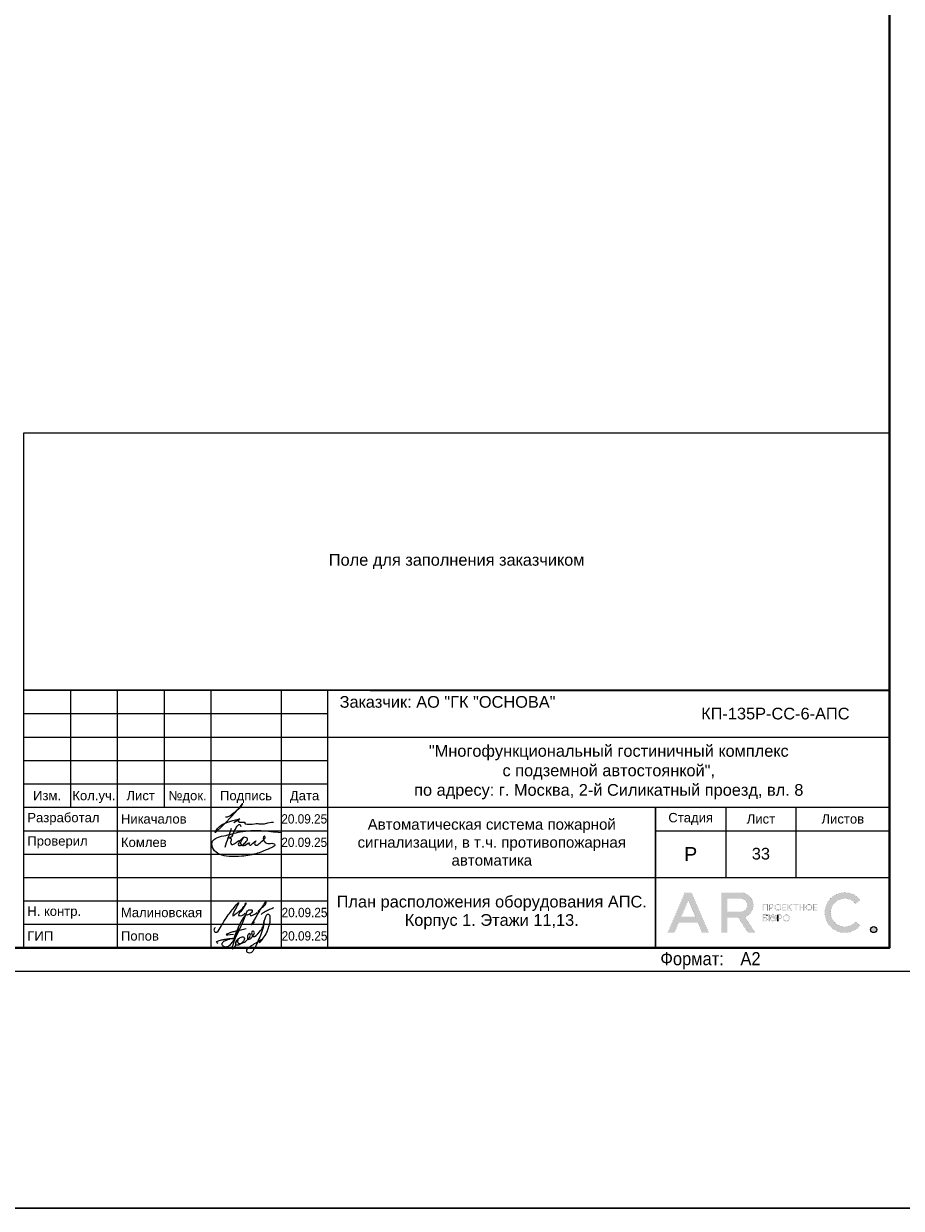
# Model space of a CAD drawing. Header units: millimetres. Extents: x 303602 to 13248484, y -10200551 to -26241.
# Tile 24 of 51: x 669867 to 688617, y -104490 to -79179. Entities that reach past the tile are written whole.
import ezdxf
from ezdxf.enums import TextEntityAlignment as Align

# ---------------------------------------------------------------- set-up
doc = ezdxf.new("R2010")
doc.units = ezdxf.units.MM
doc.layers.get('Defpoints').update_dxf_attribs({"color": 252})
for name, color, linetype, lineweight in [('DB CP Оформление', 7, 'Continuous', 25), ('RC-Извещатели_пожарные', 1, 'Continuous', 30), ('Z-000-P_SCHED', 7, 'Continuous', 20), ('Охрана входов', 252, 'Continuous', 30), ('Рамка', 7, 'Continuous', 18)]:
    doc.layers.add(name, color=color, linetype=linetype, lineweight=lineweight)
doc.layers.add('DB CP Подписи', color=7, linetype='Continuous', lineweight=25, true_color=0x0a45f5)
doc.layers.add('формат', color=250, linetype='Continuous')
doc.styles.add('Arial', font='arial.ttf', dxfattribs={"width": 0.9, "height": 699.9999999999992})
doc.styles.add('CP.Text', font='arial.ttf')
doc.styles.add('CP.Text дата', font='arial.ttf', dxfattribs={"width": 0.9})

# ---------------------------------------------------------------- blocks, each defined once
blk = doc.blocks.new('*U39')
at = {"color": 0, "lineweight": 0}
blk.add_lwpolyline([(-594, 4.393872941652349e-15), (6.661338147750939e-14, 6.661338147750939e-14), (3.331937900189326e-14, 420.0000000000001), (-594.0000000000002, 420.0000000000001)], close=True, dxfattribs=at)
at = {"lineweight": 40}
blk.add_lwpolyline([(-574, 5.000000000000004), (-4.999999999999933, 5.000000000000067), (-4.999999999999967, 415.0000000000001), (-574.0000000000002, 415.0000000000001)], close=True, dxfattribs=at)
at = {"style": 'Arial', "width": 0.9}
blk.add_text('Формат:', height=2.8, dxfattribs=at).set_placement((-53.97311837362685, 1.250000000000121))
at = {"style": 'Arial', "width": 0.9, "flags": 8}
blk.add_attdef('FORMAT', (-36.87188609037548, 1.257088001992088), '', height=2.8, dxfattribs=at)
blk = doc.blocks.new('Попов')
at = {"layer": 'DB CP Подписи', "color": 160, "true_color": 0x0a45f5}
for points in [[(7.394956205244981, 7.032094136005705), (4.284556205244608, 0.8400941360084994), (3.982156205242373, 0.4944941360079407), (3.665356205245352, 0.2583778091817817), (3.190156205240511, 0.09837780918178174), (2.801356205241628, 0.2064941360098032), (2.509696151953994, 0.451294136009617), (2.383756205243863, 0.7680941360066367), (2.429696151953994, 0.9984941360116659), (2.62855620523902, 1.243294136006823), (3.319756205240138, 1.603294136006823), (3.895756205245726, 1.848094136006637), (4.370956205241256, 1.992094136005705), (4.918156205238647, 1.992094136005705)], [(5.979696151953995, 4.069175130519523), (4.859696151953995, -0.1216221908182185), (5.311356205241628, 0.624094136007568), (5.311356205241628, 0.8688941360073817), (5.624396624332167, 1.697142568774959), (6.247356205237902, 2.150494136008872), (6.650556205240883, 2.323294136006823), (6.909756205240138, 2.323294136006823), (7.125756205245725, 2.150494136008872), (7.125756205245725, 1.747294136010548), (6.82335620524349, 1.243294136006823), (6.333756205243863, 0.7968941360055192), (5.714556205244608, 0.5088941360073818), (5.412156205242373, 0.5952941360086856), (5.49855620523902, 1.286494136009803), (5.817585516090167, 1.879286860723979), (5.714556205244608, 1.286494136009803), (5.829756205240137, 0.9552941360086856), (6.146556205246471, 0.8832941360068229), (6.794556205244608, 1.012894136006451), (7.528956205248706, 1.459294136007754), (8.119356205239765, 2.064094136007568), (8.407356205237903, 2.510494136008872), (8.407356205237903, 2.899294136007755), (8.320956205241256, 3.028894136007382), (8.090556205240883, 2.956894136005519), (7.816956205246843, 2.366494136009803), (7.816956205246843, 1.963294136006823), (7.989756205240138, 1.776094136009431), (8.364156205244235, 1.891294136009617), (8.82495620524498, 2.323294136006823), (9.055356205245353, 2.697694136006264), (9.271356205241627, 3.302494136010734), (9.012156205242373, 3.561694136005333), (8.882556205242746, 3.561694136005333), (8.709696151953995, 3.3600941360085), (8.709696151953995, 2.978377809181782), (9.039696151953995, 2.408377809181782), (10.349696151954, 3.378377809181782), (11.11969615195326, 4.410259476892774), (11.27818451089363, 5.133235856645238), (11.35539592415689, 5.654323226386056), (11.38831620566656, 5.819447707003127), (11.35539592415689, 5.654323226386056)], [(7.394956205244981, 7.032094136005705), (6.962956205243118, 6.427294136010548), (4.918156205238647, 1.992094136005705)], [(8.094156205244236, 0.03369413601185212), (8.828556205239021, 0.5520941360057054), (9.980556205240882, 1.272094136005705), (10.85895620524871, 1.761694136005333), (10.41255620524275, 1.084894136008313), (11.57895620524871, 2.611294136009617), (12.16935620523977, 3.84969413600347), (12.471756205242, 4.713694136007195), (12.629696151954, 5.419294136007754), (12.689696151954, 6.2400941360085), (12.54375620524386, 6.945694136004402), (12.34215620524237, 7.075294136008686), (12.03975620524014, 7.075294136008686), (11.64969615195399, 6.6000941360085), (11.379696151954, 5.779294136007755), (11.21895620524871, 4.728094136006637), (10.72935620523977, 3.014494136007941), (9.418956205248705, 0.0336941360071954)], [(3.521356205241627, 2.971294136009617), (3.294445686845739, 2.859738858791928), (4.789696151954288, 2.859738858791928)], [(3.521356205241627, 2.971294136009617), (4.126156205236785, 3.244894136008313), (4.932556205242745, 3.475294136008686), (6.444556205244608, 3.835294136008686), (7.495756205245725, 4.080094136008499)], [(1.534156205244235, 0.8688941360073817), (1.303756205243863, 1.041694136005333), (1.217356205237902, 1.214494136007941), (1.447756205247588, 1.416094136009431), (2.038156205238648, 1.603294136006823), (2.815756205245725, 1.761694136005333), (3.506956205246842, 1.876894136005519), (4.357209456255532, 1.989153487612), (4.918156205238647, 1.992094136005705)]]:
    blk.add_spline(points, degree=3, dxfattribs=at)
at = {"layer": 'DB CP Подписи'}
blk.add_spline([(8.094156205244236, 0.03369413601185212), (7.791756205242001, -0.2544480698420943), (7.618956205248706, -0.4847058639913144), (7.618956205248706, -0.8015058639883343), (7.950156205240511, -1.060705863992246), (8.569356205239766, -1.060705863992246), (8.943756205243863, -0.7583058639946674), (9.116556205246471, -0.4991058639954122), (9.418956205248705, 0.0336941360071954)], degree=3, dxfattribs=at)
blk = doc.blocks.new('A$Cf51998ab')
at = {"layer": 'DB CP Подписи'}
for points in [[(2.024743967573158, 7.175397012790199), (0.02474396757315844, 3.175397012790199), (2.524743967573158, 0.1753970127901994), (9.524743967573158, 6.675397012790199), (17.02474396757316, 19.1753970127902), (23.52474396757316, 28.6753970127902), (29.02474396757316, 35.6753970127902), (35.52474396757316, 43.6753970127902), (36.52474396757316, 44.6753970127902), (30.02474396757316, 30.6753970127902), (28.52474396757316, 26.1753970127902), (28.52474396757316, 25.1753970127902), (31.52474396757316, 26.6753970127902), (36.02474396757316, 30.1753970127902), (43.52474396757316, 36.1753970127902), (45.52474396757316, 39.1753970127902), (47.52474396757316, 42.6753970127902), (47.52474396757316, 43.1753970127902), (48.02474396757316, 44.1753970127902), (40.52474396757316, 31.1753970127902), (37.52474396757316, 25.6753970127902), (40.52474396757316, 25.1753970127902), (47.02474396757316, 28.6753970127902), (47.52474396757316, 29.1753970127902)], [(66.52474396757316, 31.6753970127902), (75.02474396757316, 39.1753970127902), (79.02474396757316, 43.6753970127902), (79.52474396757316, 46.6753970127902), (75.02474396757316, 41.6753970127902), (69.02474396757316, 32.6753970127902), (61.02474396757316, 18.6753970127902), (57.02474396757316, 11.6753970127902), (61.52474396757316, 15.6753970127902)], [(71.80259313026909, 27.23596012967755), (75.18207571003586, 30.02247973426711), (81.43411698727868, 33.40007838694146), (87.77064376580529, 36.27103771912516), (91.06563812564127, 37.45319772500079)], [(57.52474396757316, 34.1753970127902), (54.52474396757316, 34.1753970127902), (50.02474396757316, 31.1753970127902), (49.52474396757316, 26.1753970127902), (54.02474396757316, 27.6753970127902), (56.02474396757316, 29.1753970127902), (58.02474396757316, 33.1753970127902), (57.52474396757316, 34.1753970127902)], [(59.02474396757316, 30.6753970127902), (55.49455854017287, 28.71229258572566), (55.52474396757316, 25.6753970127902), (57.52474396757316, 25.6753970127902), (62.02474396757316, 27.6753970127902), (65.02474396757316, 29.6753970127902), (65.52474396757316, 30.1753970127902)]]:
    blk.add_spline(points, degree=3, dxfattribs=at)
blk = doc.blocks.new('Лого')
at = {"layer": 'DB CP Оформление'}
h = blk.add_hatch(color=0, dxfattribs=at)
edge = h.paths.add_edge_path()
edge.add_line((-3.149615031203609, 491.8564630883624), (-2.145539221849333, 491.0307320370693))
edge.add_arc((-5.466713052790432, 493.7619962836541), 4.300000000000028, 39.43316774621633, 320.5668322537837, ccw=False)
edge.add_line((-2.145539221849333, 496.4932605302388), (-3.149615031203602, 495.6675294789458))
edge.add_arc((-5.466713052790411, 493.7619962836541), 3.000000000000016, 39.43316774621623, 320.5668322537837)
edge = h.paths.add_edge_path()
edge.add_arc((0.7039796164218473, 490.1453402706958), 0.65, 0, 360)
h.paths.add_polyline_path([(-38.91856638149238, 496.3972109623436), (-37.43639440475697, 492.9290438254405), (-40.40073835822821, 492.9290438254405)], flags=16)
edge = h.paths.add_edge_path(flags=16)
edge.add_line((-30.56831019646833, 493.9825875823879), (-27.63778042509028, 493.9825875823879))
edge.add_arc((-27.63778042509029, 495.2825875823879), 1.299999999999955, 270.0000000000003, 360.0000000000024)
edge.add_line((-26.33778042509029, 495.2825875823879), (-26.33778042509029, 495.4512324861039))
edge.add_arc((-27.63778042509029, 495.4512324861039), 1.300000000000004, 359.9999999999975, 449.9999999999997)
edge.add_line((-27.63778042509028, 496.7512324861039), (-30.56831019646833, 496.7512324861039))
edge.add_line((-30.56831019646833, 496.7512324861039), (-30.56831019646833, 493.9825875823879))
h.paths.add_polyline_path([(-35.9689509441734, 489.4953402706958), (-36.88082038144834, 491.6290438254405), (-40.956312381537, 491.6290438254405), (-41.8681818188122, 489.4953402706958), (-43.28192242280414, 489.4953402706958), (-39.6254366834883, 498.0512324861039), (-38.21169607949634, 498.0512324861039), (-34.55521034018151, 489.4953402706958)])
edge = h.paths.add_edge_path()
edge.add_line((-30.56831019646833, 489.4953402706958), (-31.86831019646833, 489.4953402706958))
edge.add_line((-31.86831019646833, 489.4953402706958), (-31.86831019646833, 498.0512324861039))
edge.add_line((-31.86831019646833, 498.0512324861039), (-27.63778042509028, 498.0512324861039))
edge.add_arc((-27.63778042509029, 495.4512324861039), 2.600000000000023, 0, 89.99999999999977, ccw=False)
edge.add_line((-25.03778042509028, 495.4512324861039), (-25.03778042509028, 495.2825875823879))
edge.add_arc((-27.63778042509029, 495.2825875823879), 2.600000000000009, -70.23716168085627, 0, ccw=False)
edge.add_line((-26.75864866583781, 492.8357268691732), (-24.6131234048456, 489.4953402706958))
edge.add_line((-24.6131234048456, 489.4953402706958), (-26.15818166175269, 489.4953402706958))
edge.add_line((-26.15818166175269, 489.4953402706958), (-28.20534579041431, 492.6825875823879))
edge.add_line((-28.20534579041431, 492.6825875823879), (-30.56831019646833, 492.6825875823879))
edge.add_line((-30.56831019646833, 492.6825875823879), (-30.56831019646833, 489.4953402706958))
edge = h.paths.add_edge_path(flags=16)
edge.add_line((-21.27053753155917, 492.6928723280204), (-21.27053753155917, 492.5228723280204))
edge.add_arc((-20.82053753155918, 492.5228723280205), 0.4499999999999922, 180.0000000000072, 270.0000000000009)
edge.add_line((-20.82053753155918, 492.0728723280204), (-20.69150461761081, 492.0728723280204))
edge.add_arc((-20.6915046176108, 492.5228723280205), 0.4500000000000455, 269.9999999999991, 359.9999999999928)
edge.add_line((-20.24150461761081, 492.5228723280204), (-20.24150461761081, 492.6928723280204))
edge.add_arc((-20.69150461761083, 492.6928723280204), 0.4500000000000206, 0, 89.99999999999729)
edge.add_line((-20.69150461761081, 493.1428723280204), (-20.82053753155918, 493.1428723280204))
edge.add_arc((-20.82053753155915, 492.6928723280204), 0.4500000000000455, 90.00000000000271, 180)
edge = h.paths.add_edge_path(flags=17)
edge.add_line((-21.62964566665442, 491.9228723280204), (-21.62964566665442, 492.5328723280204))
edge.add_line((-21.62964566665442, 492.5328723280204), (-21.45053753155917, 492.5328723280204))
edge.add_line((-21.45053753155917, 492.5328723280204), (-21.45053753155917, 492.5228723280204))
edge.add_arc((-20.85053753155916, 492.5228723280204), 0.6000000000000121, 180, 269.999999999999)
edge.add_line((-20.85053753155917, 491.9228723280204), (-20.66150461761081, 491.9228723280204))
edge.add_arc((-20.66150461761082, 492.5228723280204), 0.6000000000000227, 270.000000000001, 360)
edge.add_line((-20.06150461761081, 492.5228723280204), (-20.06150461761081, 492.6928723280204))
edge.add_arc((-20.66150461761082, 492.6928723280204), 0.6000000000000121, 0, 89.99999999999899)
edge.add_line((-20.66150461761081, 493.2928723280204), (-20.85053753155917, 493.2928723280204))
edge.add_arc((-20.85053753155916, 492.6928723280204), 0.6000000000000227, 90.00000000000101, 180)
edge.add_line((-21.45053753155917, 492.6928723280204), (-21.45053753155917, 492.6828723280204))
edge.add_line((-21.45053753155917, 492.6828723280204), (-21.62964566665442, 492.6828723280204))
edge.add_line((-21.62964566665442, 492.6828723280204), (-21.62964566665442, 493.2928723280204))
edge.add_line((-21.62964566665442, 493.2928723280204), (-21.80964566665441, 493.2928723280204))
edge.add_line((-21.80964566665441, 493.2928723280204), (-21.80964566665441, 491.9228723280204))
edge.add_line((-21.80964566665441, 491.9228723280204), (-21.62964566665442, 491.9228723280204))
edge = h.paths.add_edge_path(flags=16)
edge.add_line((-18.44160413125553, 492.6928723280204), (-18.44160413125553, 492.5228723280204))
edge.add_arc((-17.99160413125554, 492.5228723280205), 0.4499999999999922, 180.0000000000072, 270.0000000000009)
edge.add_line((-17.99160413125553, 492.0728723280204), (-17.86257121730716, 492.0728723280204))
edge.add_arc((-17.86257121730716, 492.5228723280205), 0.4500000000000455, 269.9999999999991, 359.9999999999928)
edge.add_line((-17.41257121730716, 492.5228723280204), (-17.41257121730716, 492.6928723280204))
edge.add_arc((-17.86257121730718, 492.6928723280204), 0.4500000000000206, 0, 89.99999999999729)
edge.add_line((-17.86257121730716, 493.1428723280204), (-17.99160413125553, 493.1428723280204))
edge.add_arc((-17.99160413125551, 492.6928723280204), 0.4500000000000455, 90.00000000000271, 180)
edge = h.paths.add_edge_path()
edge.add_line((-18.62160413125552, 492.6928723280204), (-18.62160413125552, 492.5228723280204))
edge.add_arc((-18.02160413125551, 492.5228723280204), 0.6000000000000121, 180, 269.999999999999)
edge.add_line((-18.02160413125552, 491.9228723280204), (-17.83257121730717, 491.9228723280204))
edge.add_arc((-17.83257121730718, 492.5228723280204), 0.6000000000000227, 270.000000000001, 360)
edge.add_line((-17.23257121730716, 492.5228723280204), (-17.23257121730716, 492.6928723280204))
edge.add_arc((-17.83257121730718, 492.6928723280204), 0.6000000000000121, 0, 89.99999999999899)
edge.add_line((-17.83257121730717, 493.2928723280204), (-18.02160413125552, 493.2928723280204))
edge.add_arc((-18.02160413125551, 492.6928723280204), 0.6000000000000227, 90.00000000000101, 180)
edge = h.paths.add_edge_path(flags=16)
edge.add_line((-13.61226025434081, 494.9777851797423), (-13.61226025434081, 494.8077851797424))
edge.add_arc((-13.16226025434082, 494.8077851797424), 0.4499999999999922, 180.0000000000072, 270.0000000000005)
edge.add_line((-13.16226025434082, 494.3577851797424), (-13.03322734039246, 494.3577851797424))
edge.add_arc((-13.03322734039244, 494.8077851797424), 0.4500000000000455, 269.9999999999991, 359.9999999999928)
edge.add_line((-12.58322734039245, 494.8077851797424), (-12.58322734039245, 494.9777851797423))
edge.add_arc((-13.03322734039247, 494.9777851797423), 0.4500000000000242, 0, 89.99999999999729)
edge.add_line((-13.03322734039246, 495.4277851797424), (-13.16226025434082, 495.4277851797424))
edge.add_arc((-13.16226025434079, 494.9777851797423), 0.4500000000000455, 90.00000000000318, 180)
edge = h.paths.add_edge_path()
edge.add_line((-13.79226025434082, 494.9777851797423), (-13.79226025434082, 494.8077851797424))
edge.add_arc((-13.19226025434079, 494.8077851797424), 0.6000000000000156, 180, 269.9999999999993)
edge.add_line((-13.19226025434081, 494.2077851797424), (-13.00322734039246, 494.2077851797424))
edge.add_arc((-13.00322734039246, 494.8077851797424), 0.6000000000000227, 270.000000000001, 360)
edge.add_line((-12.40322734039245, 494.8077851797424), (-12.40322734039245, 494.9777851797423))
edge.add_arc((-13.00322734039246, 494.9777851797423), 0.6000000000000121, 0, 89.99999999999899)
edge.add_line((-13.00322734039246, 495.5777851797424), (-13.19226025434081, 495.5777851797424))
edge.add_arc((-13.19226025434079, 494.9777851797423), 0.6000000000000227, 90.00000000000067, 180)
edge = h.paths.add_edge_path(flags=16)
edge.add_line((-20.28705089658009, 494.9777851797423), (-20.28705089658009, 494.8077851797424))
edge.add_arc((-19.8370508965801, 494.8077851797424), 0.4499999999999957, 180.0000000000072, 270.0000000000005)
edge.add_line((-19.83705089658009, 494.3577851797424), (-19.70801798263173, 494.3577851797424))
edge.add_arc((-19.70801798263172, 494.8077851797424), 0.4500000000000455, 269.9999999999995, 359.9999999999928)
edge.add_line((-19.25801798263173, 494.8077851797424), (-19.25801798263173, 494.9777851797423))
edge.add_arc((-19.70801798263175, 494.9777851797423), 0.4500000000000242, 0, 89.99999999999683)
edge.add_line((-19.70801798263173, 495.4277851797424), (-19.83705089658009, 495.4277851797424))
edge.add_arc((-19.83705089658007, 494.9777851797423), 0.4500000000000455, 90.00000000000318, 180)
edge = h.paths.add_edge_path()
edge.add_line((-20.46705089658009, 494.9777851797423), (-20.46705089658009, 494.8077851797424))
edge.add_arc((-19.86705089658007, 494.8077851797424), 0.6000000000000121, 180, 269.999999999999)
edge.add_line((-19.86705089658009, 494.2077851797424), (-19.67801798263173, 494.2077851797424))
edge.add_arc((-19.67801798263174, 494.8077851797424), 0.6000000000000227, 270.000000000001, 360)
edge.add_line((-19.07801798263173, 494.8077851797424), (-19.07801798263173, 494.9777851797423))
edge.add_arc((-19.67801798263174, 494.9777851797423), 0.6000000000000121, 0, 89.99999999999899)
edge.add_line((-19.67801798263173, 495.5777851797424), (-19.86705089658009, 495.5777851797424))
edge.add_arc((-19.86705089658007, 494.9777851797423), 0.6000000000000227, 90.00000000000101, 180)
edge = h.paths.add_edge_path(flags=16)
edge.add_arc((-19.22667760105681, 492.7878723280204), 0.1800000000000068, 270.0000000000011, 360)
edge.add_line((-19.04667760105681, 492.7878723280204), (-19.0466776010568, 492.9328723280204))
edge.add_arc((-19.22667760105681, 492.9328723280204), 0.1800000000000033, 0, 89.99999999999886)
edge.add_line((-19.2266776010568, 493.1128723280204), (-19.63443714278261, 493.1128723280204))
edge.add_line((-19.63443714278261, 493.1128723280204), (-19.6344371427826, 492.6078723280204))
edge.add_line((-19.6344371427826, 492.6078723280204), (-19.22667760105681, 492.6078723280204))
edge = h.paths.add_edge_path()
edge.add_line((-19.63443714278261, 491.9228723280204), (-19.81443714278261, 491.9228723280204))
edge.add_line((-19.81443714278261, 491.9228723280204), (-19.81443714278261, 493.2928723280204))
edge.add_line((-19.81443714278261, 493.2928723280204), (-19.2266776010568, 493.2928723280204))
edge.add_arc((-19.2266776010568, 492.9328723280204), 0.3600000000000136, 0, 89.99999999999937, ccw=False)
edge.add_line((-18.8666776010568, 492.9328723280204), (-18.86667760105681, 492.7878723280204))
edge.add_arc((-19.22667760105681, 492.7878723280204), 0.3600000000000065, -89.99999999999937, 0, ccw=False)
edge.add_line((-19.22667760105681, 492.4278723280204), (-19.63443714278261, 492.4278723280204))
edge.add_line((-19.63443714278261, 492.4278723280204), (-19.63443714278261, 491.9228723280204))
edge = h.paths.add_edge_path(flags=16)
edge.add_line((-22.41432519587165, 492.0728723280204), (-22.81592550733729, 492.0728723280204))
edge.add_line((-22.81592550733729, 492.0728723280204), (-22.81592550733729, 492.5700955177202))
edge.add_line((-22.81592550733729, 492.5700955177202), (-22.41432519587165, 492.5700955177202))
edge.add_arc((-22.41432519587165, 492.3900955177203), 0.17999999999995, -1.807620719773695e-11, 89.99999999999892, ccw=False)
edge.add_line((-22.23432519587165, 492.3900955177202), (-22.23432519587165, 492.2528723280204))
edge.add_arc((-22.41432519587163, 492.2528723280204), 0.1799999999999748, -90.00000000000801, 0, ccw=False)
h.paths.add_polyline_path([(-16.95626591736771, 495.5777851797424), (-17.51223811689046, 494.9677851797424), (-17.55459530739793, 494.9677851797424), (-17.55459530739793, 495.5777851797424), (-17.73459530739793, 495.5777851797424), (-17.73459530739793, 494.2077851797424), (-17.55459530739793, 494.2077851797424), (-17.55459530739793, 494.8177851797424), (-17.47826675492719, 494.8177851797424), (-16.92229455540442, 494.2077851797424), (-16.67874821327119, 494.2077851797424), (-17.32006333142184, 494.9114214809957), (-16.71271957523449, 495.5777851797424)])
edge = h.paths.add_edge_path()
edge.add_line((-22.10894538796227, 493.1128723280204), (-22.8159255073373, 493.1128723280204))
edge.add_line((-22.8159255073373, 493.1128723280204), (-22.81592550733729, 492.7200955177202))
edge.add_line((-22.81592550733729, 492.7200955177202), (-22.41432519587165, 492.7200955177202))
edge.add_arc((-22.41432519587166, 492.3600955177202), 0.3600000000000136, 0, 89.99999999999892, ccw=False)
edge.add_line((-22.05432519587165, 492.3600955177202), (-22.05432519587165, 492.2828723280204))
edge.add_arc((-22.41432519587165, 492.2828723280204), 0.3600000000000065, -89.99999999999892, 0, ccw=False)
edge.add_line((-22.41432519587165, 491.9228723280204), (-23.01592550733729, 491.9228723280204))
edge.add_line((-23.01592550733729, 491.9228723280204), (-23.01592550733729, 493.2928723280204))
edge.add_line((-23.01592550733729, 493.2928723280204), (-22.10894538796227, 493.2928723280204))
edge.add_line((-22.10894538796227, 493.2928723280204), (-22.10894538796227, 493.1128723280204))
h.paths.add_polyline_path([(-15.99401623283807, 495.3977851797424), (-16.45775531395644, 495.3977851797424), (-16.45775531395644, 495.5777851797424), (-15.35027715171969, 495.5777851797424), (-15.35027715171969, 495.3977851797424), (-15.81401623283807, 495.3977851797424), (-15.81401623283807, 494.2077851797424), (-15.99401623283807, 494.2077851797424)])
h.paths.add_polyline_path([(-14.219327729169, 494.9827851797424), (-14.219327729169, 495.5777851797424), (-14.039327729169, 495.5777851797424), (-14.039327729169, 494.2077851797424), (-14.219327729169, 494.2077851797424), (-14.219327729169, 494.8027851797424), (-14.92320967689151, 494.8027851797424), (-14.92320967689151, 494.2077851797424), (-15.10320967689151, 494.2077851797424), (-15.10320967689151, 495.5777851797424), (-14.92320967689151, 495.5777851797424), (-14.92320967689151, 494.9827851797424)])
h.paths.add_polyline_path([(-11.97615986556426, 494.8027851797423), (-11.97615986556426, 494.3877851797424), (-11.30687213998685, 494.3877851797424), (-11.30687213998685, 494.2077851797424), (-12.15615986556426, 494.2077851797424), (-12.15615986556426, 495.5777851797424), (-11.30687213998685, 495.5777851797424), (-11.30687213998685, 495.3977851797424), (-11.97615986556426, 495.3977851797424), (-11.97615986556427, 494.9827851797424), (-11.34484040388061, 494.9827851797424), (-11.34484040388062, 494.8027851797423)])
edge = h.paths.add_edge_path(flags=16)
edge.add_arc((-21.07411837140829, 495.0727851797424), 0.1800000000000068, 270.0000000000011, 360)
edge.add_line((-20.89411837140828, 495.0727851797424), (-20.89411837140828, 495.2177851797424))
edge.add_arc((-21.07411837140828, 495.2177851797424), 0.1800000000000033, 0, 89.99999999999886)
edge.add_line((-21.07411837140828, 495.3977851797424), (-21.48187791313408, 495.3977851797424))
edge.add_line((-21.48187791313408, 495.3977851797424), (-21.48187791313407, 494.8927851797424))
edge.add_line((-21.48187791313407, 494.8927851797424), (-21.07411837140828, 494.8927851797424))
h.paths.add_polyline_path([(-22.81592550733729, 494.2077851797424), (-23.01592550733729, 494.2077851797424), (-23.01592550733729, 495.5777851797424), (-21.90894538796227, 495.5777851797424), (-21.90894538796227, 494.2077851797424), (-22.10894538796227, 494.2077851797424), (-22.10894538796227, 495.3977851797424), (-22.81592550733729, 495.3977851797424)])
h.paths.add_polyline_path([(-18.65095050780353, 494.8027851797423), (-18.65095050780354, 494.3877851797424), (-17.98166278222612, 494.3877851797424), (-17.98166278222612, 494.2077851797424), (-18.83095050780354, 494.2077851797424), (-18.83095050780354, 495.5777851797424), (-17.98166278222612, 495.5777851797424), (-17.98166278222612, 495.3977851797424), (-18.65095050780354, 495.3977851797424), (-18.65095050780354, 494.9827851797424), (-18.01963104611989, 494.9827851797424), (-18.01963104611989, 494.8027851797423)])
edge = h.paths.add_edge_path()
edge.add_line((-21.48187791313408, 494.2077851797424), (-21.66187791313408, 494.2077851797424))
edge.add_line((-21.66187791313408, 494.2077851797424), (-21.66187791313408, 495.5777851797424))
edge.add_line((-21.66187791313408, 495.5777851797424), (-21.07411837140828, 495.5777851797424))
edge.add_arc((-21.07411837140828, 495.2177851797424), 0.3600000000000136, 0, 89.99999999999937, ccw=False)
edge.add_line((-20.71411837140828, 495.2177851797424), (-20.71411837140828, 495.0727851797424))
edge.add_arc((-21.07411837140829, 495.0727851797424), 0.3600000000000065, -89.99999999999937, 0, ccw=False)
edge.add_line((-21.07411837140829, 494.7127851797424), (-21.48187791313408, 494.7127851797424))
edge.add_line((-21.48187791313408, 494.7127851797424), (-21.48187791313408, 494.2077851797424))
edge = h.paths.add_edge_path()
edge.add_line((-19.81443714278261, 493.2928723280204), (-19.81443714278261, 491.9228723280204))
edge.add_line((-22.10894538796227, 493.2928723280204), (-22.10894538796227, 493.1128723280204))
at = {"layer": 'DB CP Оформление', "color": 0}
for p, q in [((-22.10894538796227, 493.2928723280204), (-22.10894538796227, 493.1128723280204)), ((-19.81443714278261, 493.2928723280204), (-19.81443714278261, 491.9228723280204))]:
    blk.add_line(p, q, dxfattribs=at)
at = {"layer": 'DB CP Оформление', "color": 0, "const_width": 0.01}
for points in [[(-35.9689509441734, 489.4953402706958), (-36.88082038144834, 491.6290438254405), (-40.956312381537, 491.6290438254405), (-41.8681818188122, 489.4953402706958), (-43.28192242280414, 489.4953402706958), (-39.6254366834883, 498.0512324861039), (-38.21169607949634, 498.0512324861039), (-34.55521034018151, 489.4953402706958)], [(-38.91856638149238, 496.3972109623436), (-37.43639440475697, 492.9290438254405), (-40.40073835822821, 492.9290438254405)], [(-22.81592550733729, 494.2077851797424), (-23.01592550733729, 494.2077851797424), (-23.01592550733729, 495.5777851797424), (-21.90894538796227, 495.5777851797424), (-21.90894538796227, 494.2077851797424), (-22.10894538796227, 494.2077851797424), (-22.10894538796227, 495.3977851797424), (-22.81592550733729, 495.3977851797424)], [(-18.65095050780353, 494.8027851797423), (-18.65095050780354, 494.3877851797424), (-17.98166278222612, 494.3877851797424), (-17.98166278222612, 494.2077851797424), (-18.83095050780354, 494.2077851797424), (-18.83095050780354, 495.5777851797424), (-17.98166278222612, 495.5777851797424), (-17.98166278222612, 495.3977851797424), (-18.65095050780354, 495.3977851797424), (-18.65095050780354, 494.9827851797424), (-18.01963104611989, 494.9827851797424), (-18.01963104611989, 494.8027851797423)], [(-16.95626591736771, 495.5777851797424), (-17.51223811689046, 494.9677851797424), (-17.55459530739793, 494.9677851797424), (-17.55459530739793, 495.5777851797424), (-17.73459530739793, 495.5777851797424), (-17.73459530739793, 494.2077851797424), (-17.55459530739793, 494.2077851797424), (-17.55459530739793, 494.8177851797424), (-17.47826675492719, 494.8177851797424), (-16.92229455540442, 494.2077851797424), (-16.67874821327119, 494.2077851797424), (-17.32006333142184, 494.9114214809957), (-16.71271957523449, 495.5777851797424)], [(-15.99401623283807, 495.3977851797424), (-16.45775531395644, 495.3977851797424), (-16.45775531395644, 495.5777851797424), (-15.35027715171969, 495.5777851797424), (-15.35027715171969, 495.3977851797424), (-15.81401623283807, 495.3977851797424), (-15.81401623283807, 494.2077851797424), (-15.99401623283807, 494.2077851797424)], [(-14.219327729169, 494.9827851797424), (-14.219327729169, 495.5777851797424), (-14.039327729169, 495.5777851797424), (-14.039327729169, 494.2077851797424), (-14.219327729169, 494.2077851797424), (-14.219327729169, 494.8027851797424), (-14.92320967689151, 494.8027851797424), (-14.92320967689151, 494.2077851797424), (-15.10320967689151, 494.2077851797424), (-15.10320967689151, 495.5777851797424), (-14.92320967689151, 495.5777851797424), (-14.92320967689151, 494.9827851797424)], [(-11.97615986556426, 494.8027851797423), (-11.97615986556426, 494.3877851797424), (-11.30687213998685, 494.3877851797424), (-11.30687213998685, 494.2077851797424), (-12.15615986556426, 494.2077851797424), (-12.15615986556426, 495.5777851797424), (-11.30687213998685, 495.5777851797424), (-11.30687213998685, 495.3977851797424), (-11.97615986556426, 495.3977851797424), (-11.97615986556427, 494.9827851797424), (-11.34484040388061, 494.9827851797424), (-11.34484040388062, 494.8027851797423)]]:
    blk.add_lwpolyline(points, close=True, dxfattribs=at)
for points in [[(-30.56831019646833, 489.4953402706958), (-31.86831019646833, 489.4953402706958), (-31.86831019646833, 498.0512324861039), (-27.63778042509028, 498.0512324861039, -0.414213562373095), (-25.03778042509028, 495.4512324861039), (-25.03778042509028, 495.2825875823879, -0.316436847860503), (-26.75864866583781, 492.8357268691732), (-24.6131234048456, 489.4953402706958), (-26.15818166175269, 489.4953402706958), (-28.20534579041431, 492.6825875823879), (-30.56831019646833, 492.6825875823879)], [(-30.56831019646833, 493.9825875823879), (-27.63778042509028, 493.9825875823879, 0.414213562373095), (-26.33778042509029, 495.2825875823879), (-26.33778042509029, 495.4512324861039, 0.414213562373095), (-27.63778042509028, 496.7512324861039), (-30.56831019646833, 496.7512324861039)], [(-3.149615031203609, 491.8564630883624), (-2.145539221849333, 491.0307320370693, -2.790346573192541), (-2.145539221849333, 496.4932605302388), (-3.149615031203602, 495.6675294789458, 2.790346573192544)], [(-21.48187791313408, 494.2077851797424), (-21.66187791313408, 494.2077851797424), (-21.66187791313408, 495.5777851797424), (-21.07411837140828, 495.5777851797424, -0.4142135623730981), (-20.71411837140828, 495.2177851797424), (-20.71411837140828, 495.0727851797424, -0.4142135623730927), (-21.07411837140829, 494.7127851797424), (-21.48187791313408, 494.7127851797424)], [(-21.07411837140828, 494.8927851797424, 0.4142135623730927), (-20.89411837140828, 495.0727851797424), (-20.89411837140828, 495.2177851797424, 0.4142135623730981), (-21.07411837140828, 495.3977851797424), (-21.48187791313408, 495.3977851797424), (-21.48187791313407, 494.8927851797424)], [(-20.46705089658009, 494.9777851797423), (-20.46705089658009, 494.8077851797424, 0.414213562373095), (-19.86705089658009, 494.2077851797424), (-19.67801798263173, 494.2077851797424, 0.414213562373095), (-19.07801798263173, 494.8077851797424), (-19.07801798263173, 494.9777851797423, 0.414213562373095), (-19.67801798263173, 495.5777851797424), (-19.86705089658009, 495.5777851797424, 0.414213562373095)], [(-20.28705089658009, 494.9777851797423), (-20.28705089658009, 494.8077851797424, 0.414213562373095), (-19.83705089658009, 494.3577851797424), (-19.70801798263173, 494.3577851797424, 0.414213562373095), (-19.25801798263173, 494.8077851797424), (-19.25801798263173, 494.9777851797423, 0.414213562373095), (-19.70801798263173, 495.4277851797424), (-19.83705089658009, 495.4277851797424, 0.414213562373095)], [(-13.79226025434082, 494.9777851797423), (-13.79226025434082, 494.8077851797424, 0.414213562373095), (-13.19226025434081, 494.2077851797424), (-13.00322734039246, 494.2077851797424, 0.414213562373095), (-12.40322734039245, 494.8077851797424), (-12.40322734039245, 494.9777851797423, 0.414213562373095), (-13.00322734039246, 495.5777851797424), (-13.19226025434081, 495.5777851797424, 0.414213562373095)], [(-13.61226025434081, 494.9777851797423), (-13.61226025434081, 494.8077851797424, 0.414213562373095), (-13.16226025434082, 494.3577851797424), (-13.03322734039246, 494.3577851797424, 0.414213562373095), (-12.58322734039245, 494.8077851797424), (-12.58322734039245, 494.9777851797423, 0.414213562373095), (-13.03322734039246, 495.4277851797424), (-13.16226025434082, 495.4277851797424, 0.414213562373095)], [(-22.10894538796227, 493.1128723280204), (-22.8159255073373, 493.1128723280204), (-22.81592550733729, 492.7200955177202), (-22.41432519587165, 492.7200955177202, -0.4142135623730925), (-22.05432519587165, 492.3600955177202), (-22.05432519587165, 492.2828723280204, -0.4142135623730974), (-22.41432519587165, 491.9228723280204), (-23.01592550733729, 491.9228723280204), (-23.01592550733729, 493.2928723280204), (-22.10894538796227, 493.2928723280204)], [(-22.41432519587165, 492.0728723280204), (-22.81592550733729, 492.0728723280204), (-22.81592550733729, 492.5700955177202), (-22.41432519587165, 492.5700955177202, -0.4142135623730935), (-22.23432519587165, 492.3900955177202), (-22.23432519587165, 492.2528723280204, -0.4142135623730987)], [(-21.62964566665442, 491.9228723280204), (-21.62964566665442, 492.5328723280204), (-21.45053753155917, 492.5328723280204), (-21.45053753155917, 492.5228723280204, 0.414213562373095), (-20.85053753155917, 491.9228723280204), (-20.66150461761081, 491.9228723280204, 0.414213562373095), (-20.06150461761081, 492.5228723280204), (-20.06150461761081, 492.6928723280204, 0.414213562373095), (-20.66150461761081, 493.2928723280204), (-20.85053753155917, 493.2928723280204, 0.414213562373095), (-21.45053753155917, 492.6928723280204), (-21.45053753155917, 492.6828723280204), (-21.62964566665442, 492.6828723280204), (-21.62964566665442, 493.2928723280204), (-21.80964566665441, 493.2928723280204), (-21.80964566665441, 491.9228723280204)], [(-21.27053753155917, 492.6928723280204), (-21.27053753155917, 492.5228723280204, 0.414213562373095), (-20.82053753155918, 492.0728723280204), (-20.69150461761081, 492.0728723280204, 0.414213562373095), (-20.24150461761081, 492.5228723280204), (-20.24150461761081, 492.6928723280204, 0.414213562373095), (-20.69150461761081, 493.1428723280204), (-20.82053753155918, 493.1428723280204, 0.414213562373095)], [(-19.63443714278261, 491.9228723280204), (-19.81443714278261, 491.9228723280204), (-19.81443714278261, 493.2928723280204), (-19.2266776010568, 493.2928723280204, -0.4142135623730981), (-18.8666776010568, 492.9328723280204), (-18.86667760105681, 492.7878723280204, -0.4142135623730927), (-19.22667760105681, 492.4278723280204), (-19.63443714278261, 492.4278723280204)], [(-19.22667760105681, 492.6078723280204, 0.4142135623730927), (-19.04667760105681, 492.7878723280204), (-19.0466776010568, 492.9328723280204, 0.4142135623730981), (-19.2266776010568, 493.1128723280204), (-19.63443714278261, 493.1128723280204), (-19.6344371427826, 492.6078723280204)], [(-18.62160413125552, 492.6928723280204), (-18.62160413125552, 492.5228723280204, 0.414213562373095), (-18.02160413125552, 491.9228723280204), (-17.83257121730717, 491.9228723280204, 0.414213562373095), (-17.23257121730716, 492.5228723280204), (-17.23257121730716, 492.6928723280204, 0.414213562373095), (-17.83257121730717, 493.2928723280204), (-18.02160413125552, 493.2928723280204, 0.414213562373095)], [(-18.44160413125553, 492.6928723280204), (-18.44160413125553, 492.5228723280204, 0.414213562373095), (-17.99160413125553, 492.0728723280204), (-17.86257121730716, 492.0728723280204, 0.414213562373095), (-17.41257121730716, 492.5228723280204), (-17.41257121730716, 492.6928723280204, 0.414213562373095), (-17.86257121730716, 493.1428723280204), (-17.99160413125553, 493.1428723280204, 0.414213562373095)]]:
    blk.add_lwpolyline(points, format="xyb", close=True, dxfattribs=at)
at = {"layer": 'DB CP Оформление', "color": 0}
blk.add_circle((0.7039796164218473, 490.1453402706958), 0.65, dxfattribs=at)
at = {"layer": 'Defpoints', "color": 0}
blk.add_lwpolyline([(-45.89650028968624, 501.2732863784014), (4.103499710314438, 501.2732863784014), (4.103499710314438, 486.2732863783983), (-45.89650028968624, 486.2732863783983)], close=True, dxfattribs=at)
blk = doc.blocks.new('A$C5BE547C8')
at = {"layer": 'DB CP Подписи', "color": 160, "true_color": 0x0a45f5}
for points in [[(553.6754189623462, 292.4671654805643), (541.1363445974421, 294.8536106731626), (543.5881781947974, 221.3447915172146), (618.3679039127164, 188.8783703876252), (688.8570107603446, 181.5274854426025), (702.341915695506, 169.2760206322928), (655.1448083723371, 128.8461685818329), (445.8771119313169, 43.72502877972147), (210.5232081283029, -1.356840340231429), (25.1820216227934, -2.336883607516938), (-119.9528827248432, 30.00445333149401), (-207.229957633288, 105.4676031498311), (-226.8427679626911, 202.491644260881), (-177.8107121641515, 263.2541753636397), (-54.24994114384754, 301.4757719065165), (189.9297362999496, 360.2782164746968), (498.8316938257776, 377.9189649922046), (787.0024744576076, 349.3846527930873)], [(-36.17550682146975, 134.4371501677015), (61.71678818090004, 412.4869762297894)], [(12.77064067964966, 273.4620631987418), (54.9465189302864, 284.4855278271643), (94.154754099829, 355.2698806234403), (190.2780455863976, 461.4464249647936), (197.8667517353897, 439.9583000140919)], [(12.77064067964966, 273.4620631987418), (53.68175455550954, 259.2054039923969), (47.35787273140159, 207.3811667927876), (60.00563637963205, 173.2529950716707), (97.94904722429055, 183.3650324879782)], [(97.94904722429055, 183.3650324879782), (177.0679458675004, 224.8184770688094), (161.8986921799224, 163.5096667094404), (207.1457470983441, 161.4226177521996), (266.314922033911, 204.5548820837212), (296.9437179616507, 255.3396693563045), (253.785020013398, 280.3842265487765), (197.7158576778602, 243.8061435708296), (177.076149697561, 224.897245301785)], [(240.4512582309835, 278.160545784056), (216.6761126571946, 242.9138925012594), (193.0570860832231, 200.9501308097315), (214.3763311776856, 163.8837520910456), (260.4151262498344, 165.1061032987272), (324.2741268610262, 195.7046833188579), (317.2758679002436, 178.2197674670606), (323.3993369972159, 165.9803596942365), (371.5122399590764, 186.0879841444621), (421.3747226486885, 228.0517155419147), (401.2547955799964, 186.9622102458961), (414.3764636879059, 162.4833644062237), (464.2389463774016, 183.4652452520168), (539.4700353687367, 247.2851138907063), (556.5207641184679, 274.5734312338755), (553.6754189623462, 292.4671654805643)]]:
    blk.add_spline(points, degree=3, dxfattribs=at)
blk = doc.blocks.new('Никачалов')
blk.add_lwpolyline([(-307.2528087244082, -10.52482762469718), (-266.7209943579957, -10.52482762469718), (-217.2917009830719, 12.19796214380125), (-151.053767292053, 56.65713122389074), (-104.5903002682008, 97.1639252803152), (-42.3079472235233, 148.5397506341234), (-2.762450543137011, 181.1417946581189), (25.90605847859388, 213.7455219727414), (43.7010164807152, 235.4819012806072), (55.56432182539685, 255.2404097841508), (61.49597449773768, 269.0720390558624), (48.64291482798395, 267.0958515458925), (20.96416013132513, 227.5771512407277), (-26.48906123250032, 171.2625404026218), (-43.29770154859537, 147.551656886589), (-106.566372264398, 73.45304175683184), (-171.8145516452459, 1.330614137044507), (-320.1058683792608, -151.8054015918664), (-406.1148320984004, -241.7118334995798), (-487.1818974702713, -312.8461673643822), (-518.8162328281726, -343.4720238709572), (-528.703466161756, -345.4482113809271), (-526.7239574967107, -334.5808633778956), (-516.8401608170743, -316.7968590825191), (-494.0998678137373, -283.2067213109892), (-477.294664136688, -261.4703420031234), (-435.7730954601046, -217.0111729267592), (-400.1831794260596, -188.3598206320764), (-362.6171914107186, -168.6013121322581), (-318.1297963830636, -150.8173078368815), (-234.0969046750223, -118.213580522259), (-154.0195936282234, -90.55032198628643), (-5.728276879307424, -52.01971543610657), (-125.3510846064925, -134.0213973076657), (-130.2929829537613, -133.0333035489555), (-128.316910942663, -131.0571160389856), (-95.39726961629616, -111.8204287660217), (-59.85203000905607, -95.76348443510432), (-27.71938084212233, -87.49177623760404), (-25.77080201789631, -90.41229184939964), (-29.66795968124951, -102.5757764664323), (-30.15252690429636, -110.3610126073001), (-29.17995580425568, -115.7122051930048), (-24.3102270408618, -121.0650810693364), (-17.49535610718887, -123.4974413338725), (-8.24390245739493, -125.9314848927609), (2.468126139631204, -127.3909010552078), (14.15272583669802, -127.3909010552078), (101.7906602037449, -127.3909010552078), (105.0348549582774, -129.2711407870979), (104.8664592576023, -152.815378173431), (110.9218312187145, -158.3651994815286), (128.4246742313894, -163.9133375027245), (156.4780234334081, -166.202617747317), (264.0107071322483, -165.9518068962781), (307.6251938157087, -158.1497378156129), (346.3905716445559, -151.961947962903), (383.8122205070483, -151.961947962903), (403.5351374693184, -158.7119581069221), (436.9152894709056, -161.67118948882), (526.11689822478, -161.927050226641), (598.5373598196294, -138.5208429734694), (676.6111056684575, -125.8742528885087), (713.761259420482, -126.4129070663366)])
blk = doc.blocks.new('ауацуа')
at = {"layer": 'DB CP Оформление'}
for p, q in [((-901444.4389830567, -47611.55045884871), (-882944.4389830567, -47611.55045884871)), ((-901444.4389830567, -53111.55045884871), (-901444.4389830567, -47611.55045884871)), ((-900444.4389830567, -47611.55045884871), (-900444.4389830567, -50111.55045884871)), ((-899444.4389830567, -47611.55045884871), (-899444.4389830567, -53111.55045884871)), ((-898444.4389830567, -47611.55045884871), (-898444.4389830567, -50111.55045884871)), ((-897444.4389830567, -47611.55045884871), (-897444.4389830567, -53111.55045884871)), ((-895944.4389830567, -47611.55045884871), (-895944.4389830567, -53111.55045884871)), ((-894944.4389830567, -53111.55045884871), (-894944.4389830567, -47612.58197722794)), ((-901444.4389830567, -48111.55045884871), (-894944.4389830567, -48111.55045884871)), ((-901444.4389830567, -48611.55045884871), (-894944.4389830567, -48611.55045884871)), ((-894944.4389830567, -48611.55045884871), (-882944.4389830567, -48611.55045884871)), ((-901444.4389830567, -49111.55045884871), (-894944.4389830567, -49111.55045884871)), ((-901444.4389830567, -49611.55045884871), (-894944.4389830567, -49611.55045884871)), ((-901444.4389830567, -50111.55045884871), (-882944.4389830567, -50111.55045884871)), ((-887944.4389830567, -53111.55045884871), (-887944.4389830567, -50111.55045884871)), ((-887944.4389830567, -50111.55045884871), (-887944.4389830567, -53111.55045884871)), ((-886444.4389830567, -50111.55045884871), (-886444.4389830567, -51611.55045884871)), ((-884944.4389830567, -50111.55045884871), (-884944.4389830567, -51611.55045884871)), ((-901444.4389830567, -50611.55045884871), (-894944.4389830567, -50611.55045884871)), ((-887944.4389830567, -50611.55045884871), (-882944.4389830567, -50611.55045884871)), ((-901444.4389830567, -51111.55045884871), (-894944.4389830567, -51111.55045884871)), ((-901444.4389830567, -51611.55045884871), (-894944.4389830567, -51611.55045884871)), ((-894944.4389830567, -51611.55045884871), (-882944.4389830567, -51611.55045884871)), ((-901444.4389830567, -52111.55045884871), (-894944.4389830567, -52111.55045884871)), ((-901444.4389830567, -52611.55045884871), (-894944.4389830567, -52611.55045884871)), ((-901444.4389830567, -53111.55045884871), (-882944.4389830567, -53111.55045884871))]:
    blk.add_line(p, q, dxfattribs=at)
at = {"layer": 'DB CP Оформление', "ltscale": 100}
blk.add_line((-882944.4389830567, -53111.55045884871), (-882944.4389830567, -47611.55045884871), dxfattribs=at)
at = {"layer": 'DB CP Оформление'}
blk.add_lwpolyline([(-887944.4389830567, -51611.55045884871), (-882944.4389830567, -51611.55045884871), (-882944.4389830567, -53111.55045884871), (-887944.4389830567, -53111.55045884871)], close=True, dxfattribs=at)
at = {"layer": 'DB CP Оформление', "color": 0, "xscale": 100, "yscale": 100, "zscale": 100}
blk.add_blockref('Лого', (-883354.7889540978, -101738.8790966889), dxfattribs=at)
at = {"layer": 'DB CP Подписи'}
blk.add_blockref('Никачалов', (-896824.2117446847, -50303.85781468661), dxfattribs=at)
at = {"layer": 'DB CP Подписи', "color": 160, "true_color": 0x0a45f5, "xscale": 1.445624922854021, "yscale": 1.445624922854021, "zscale": 1.445624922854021}
blk.add_blockref('A$C5BE547C8', (-897091.0831624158, -51157.1531102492), dxfattribs=at)
at = {"layer": 'DB CP Подписи'}
for name, p, xscale, yscale, zscale in [('A$Cf51998ab', (-897379.3541802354, -52782.28930560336), 14.0625, 14.0625, 14.0625), ('Попов', (-897444.4389830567, -53111.55045884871), 100, 100, 100)]:
    blk.add_blockref(name, p, dxfattribs=dict(at, xscale=xscale, yscale=yscale, zscale=zscale))
at = {"layer": 'DB CP Оформление', "style": 'CP.Text'}
for s, p in [('Изм.', (-900944.4389830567, -49861.55045884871)), ('Кол.уч.', (-899944.4389830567, -49861.55045884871)), ('Лист', (-898944.4389830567, -49861.55045884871)), ('№док.', (-897944.4389830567, -49861.55045884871)), ('Подпись', (-896694.4389830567, -49861.55045884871)), ('Дата', (-895444.4389830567, -49861.55045884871))]:
    blk.add_text(s, height=200, dxfattribs=at).set_placement(p, align=Align.MIDDLE_CENTER)
at = {"layer": 'DB CP Оформление'}
for s, insert, char_height, width, attachment_point, style in [('\\pxi1,t1;Заказчик: АО "ГК "ОСНОВА"', (-894944.4389830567, -47861.55045884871), 250, 8500, 4, 'CP.Text'), ('КП-135Р-СС-6-АПС', (-886970.4668877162, -48111.55045884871), 250, 3500.000000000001, 4, 'CP.Text'), ('"Многофункциональный гостиничный комплекс ^Jс подземной автостоянкой", \\Pпо адресу: г. Москва, 2-й Силикатный проезд, вл. 8', (-888944.4389830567, -49361.55045884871), 250, 12000, 5, 'CP.Text'), (' Разработал', (-901444.4389830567, -50361.55045884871), 200, 1999.999999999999, 4, 'CP.Text'), (' Никачалов', (-899444.4389830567, -50361.55045884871), 200, 1999.999999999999, 4, 'CP.Text'), ('20.09.25', (-895450.4190462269, -50361.55045884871), 200, 1000, 5, 'CP.Text дата'), ('\\pxl0.2375,r0.2375;Автоматическая система пожарной сигнализации, в т.ч. противопожарная автоматика', (-891444.4389830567, -50861.55045884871), 230, 6999.999999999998, 5, 'CP.Text'), ('Стадия', (-887194.4389830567, -50361.55045884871), 200, 1499.999999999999, 5, 'CP.Text'), ('Лист', (-885694.4389830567, -50361.55045884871), 200, 1499.999999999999, 5, 'CP.Text'), ('Листов', (-883944.4389830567, -50361.55045884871), 200, 2000, 5, 'CP.Text'), (' Проверил', (-901444.4389830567, -50861.55045884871), 200, 1999.999999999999, 4, 'CP.Text'), (' Комлев', (-899444.4389830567, -50861.55045884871), 200, 1999.999999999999, 4, 'CP.Text'), ('20.09.25', (-895450.4190462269, -50861.55045884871), 200, 1000, 5, 'CP.Text дата'), ('Р', (-887194.4389830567, -51111.55045884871), 300, 1499.999999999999, 5, 'CP.Text'), (' Н. контр.', (-901444.4389830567, -52361.55045884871), 200, 1999.999999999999, 4, 'CP.Text'), (' Малиновская', (-899444.4389830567, -52361.55045884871), 200, 1999.999999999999, 4, 'CP.Text'), ('20.09.25', (-895444.4389830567, -52361.55045884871), 200, 1000, 5, 'CP.Text дата'), (' ГИП', (-901444.4389830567, -52861.55045884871), 200, 1999.999999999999, 4, 'CP.Text'), (' Попов', (-899444.4389830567, -52861.55045884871), 200, 1999.999999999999, 4, 'CP.Text'), ('20.09.25', (-895444.4389830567, -52861.55045884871), 200, 1000, 5, 'CP.Text дата')]:
    blk.add_mtext(s, dxfattribs=dict(at, insert=insert, char_height=char_height, width=width, attachment_point=attachment_point, style=style))

msp = doc.modelspace()

# ---------------------------------------------------------------- linework, layer by layer
at = {"layer": 'Defpoints'}
msp.add_line((669867.3991586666, -87921.37234202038), (688367.3991586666, -87921.37234202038), dxfattribs=at)
at = {"layer": 'Defpoints', "color": 0, "lineweight": 18, "ltscale": 0.008333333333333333}
msp.add_line((677270.5888891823, -93429.0613026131), (688367.3993003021, -93429.06130261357), dxfattribs=at)
at = {"layer": 'Defpoints'}
for points in [[(669867.3993003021, -87921.37243771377), (688367.3993003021, -87921.37243771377), (688367.3993003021, -93421.37243769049), (669867.3993003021, -93421.37243769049)], [(669867.3993003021, -93421.37243769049), (688367.3993003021, -93421.37243769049), (688367.3993003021, -98921.3724376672), (669867.3993003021, -98921.3724376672)]]:
    msp.add_lwpolyline(points, close=True, dxfattribs=at)
at = {"layer": 'RC-Извещатели_пожарные', "lineweight": 30}
msp.add_lwpolyline([(329285, -48338), (1052378, -48338), (1052378, -104490), (329285, -104490)], close=True, dxfattribs=at)
at = {"layer": 'Охрана входов', "color": 0, "lineweight": 18, "ltscale": 0.008333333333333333}
for p, q in [((688367.3993003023, -89089.06302910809), (688367.4005274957, -90825.06233850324)), ((688367.4005274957, -90825.06233850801), (688367.4005274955, -93429.0613026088))]:
    msp.add_line(p, q, dxfattribs=at)
at = {"layer": 'Рамка'}
for p in [(688367.3993003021, -93421.3724376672), (669867.3993003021, -98921.3724376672)]:
    msp.add_line(p, (688367.3993003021, -98921.3724376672), dxfattribs=at)
msp.add_lwpolyline([(631467.3993003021, -98921.3724376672), (688367.3993003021, -98921.3724376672), (688367.3993003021, -57921.3724376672), (631467.3993003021, -57921.3724376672)], close=True, dxfattribs=at)

# ---------------------------------------------------------------- block references
msp.add_blockref('ауацуа', (1571311.838283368, -45809.82197881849))
at = {"layer": 'формат', "xscale": 100, "yscale": 100, "zscale": 100}
msp.add_blockref('*U39', (688867.3993003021, -99421.3724376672), dxfattribs=at).add_auto_attribs({'FORMAT': 'А2'})

# ---------------------------------------------------------------- texts
at = {"layer": 'Defpoints', "insert": (679117.3992294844, -90671.37238954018), "char_height": 250, "width": 18500, "attachment_point": 5, "style": 'CP.Text'}
msp.add_mtext('\\pxl0.2375,r0.2375;Поле для заполнения заказчиком', dxfattribs=at)
at = {"layer": 'Z-000-P_SCHED', "insert": (679867.3993003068, -98171.37243766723), "char_height": 250, "width": 6999.999999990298, "attachment_point": 5, "line_spacing_factor": 0.9417779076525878, "style": 'CP.Text'}
msp.add_mtext('План расположения оборудования АПС.\\PКорпус 1. Этажи 11,13.', dxfattribs=at)
at = {"layer": 'Рамка', "style": 'CP.Text'}
msp.add_text('33', height=250, dxfattribs=at).set_placement((685618.0106865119, -96912.99866103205), align=Align.MIDDLE_CENTER)

doc.saveas('drawing.dxf')
